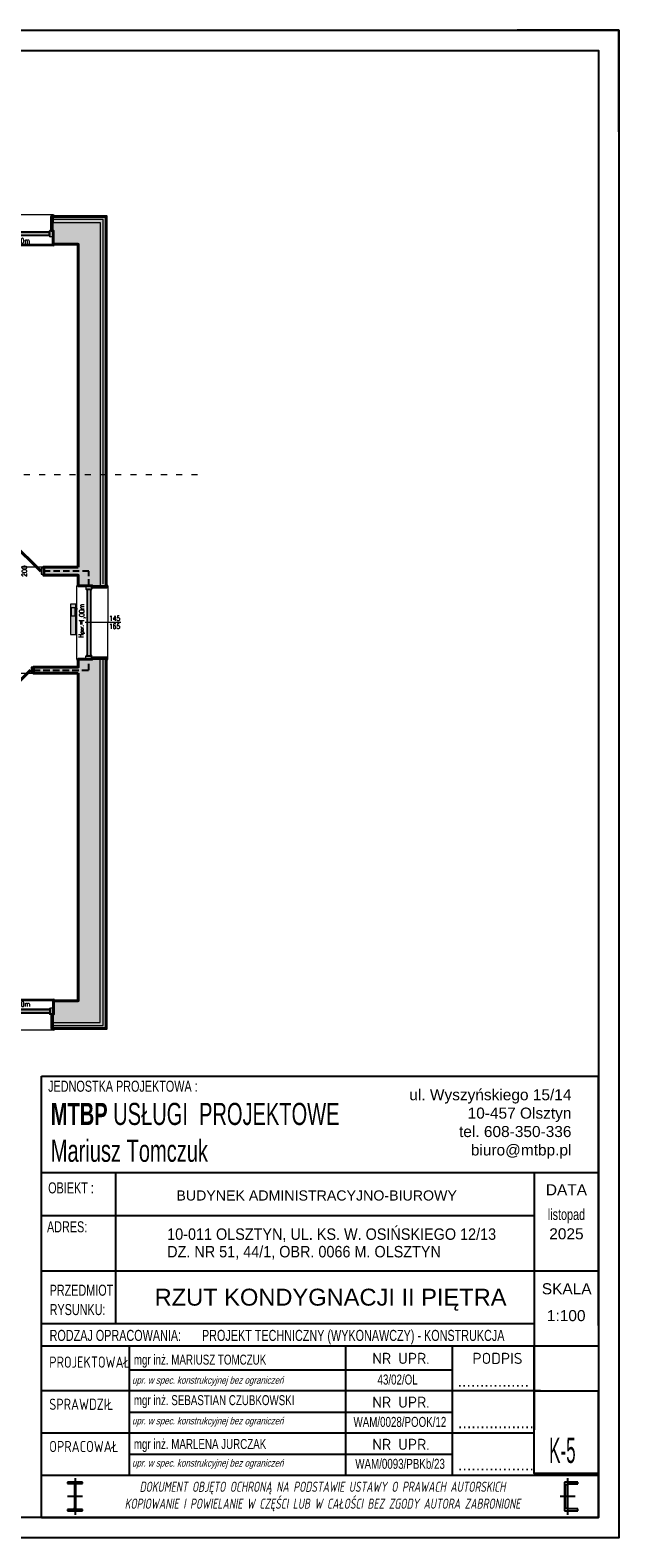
# Model space of a CAD drawing. Header units: millimetres. Extents: x 49320 to 60117, y -4209 to 20568.
# Tile 155 of 252: x 53261 to 54420, y -558 to 2412. Entities that reach past the tile are written whole.
import ezdxf
from ezdxf.enums import TextEntityAlignment as Align

# ---------------------------------------------------------------- set-up
doc = ezdxf.new("R2010")
doc.units = ezdxf.units.MM
for name, pattern in [('ACAD_ISO03W100', [30, 12, -18]), ('DASHED', [19.05, 12.7, -6.35]), ('Kreski-Krotkie', [4.7625, 3.175, -1.5875])]:
    doc.linetypes.add(name, pattern=pattern)
for name, color, linetype, lineweight in [('_AA wymiary', 7, 'Continuous', 13), ('_HD-DREWNO_PRZEKRÓJ', 251, 'Continuous', 40), ('_HD-DREWNO_PRZERYW', 251, 'Kreski-Krotkie', 9), ('_HD-DREWNO_WIDOK', 251, 'Continuous', 18), ('_HD-OCIEPLENIE', 251, 'BATTING', 0), ('_HD-OKNA', 251, 'Continuous', 0), ('_HD-OPISY', 251, 'Continuous', 0), ('_HD-PPOŻ030', 251, 'DASHED', 40), ('_HD-PRZERYWANA_DŁUGA', 251, 'ACAD_ISO03W100', 9), ('_HD-SAN_CO', 251, 'Continuous', 30), ('_HD-SZKŁO_WIDOK', 251, 'Continuous', 18), ('_HD-TWORZYWA_SZTUCZNE_WIDOK', 251, 'Continuous', 18), ('_UA- tabelka_Nr_pióra__7', 7, 'Continuous', 13), ('M_Ramki do druku', 7, 'Continuous', 25), ('M_Ramki rysunków', 2, 'Continuous', 25)]:
    doc.layers.add(name, color=color, linetype=linetype, lineweight=lineweight)
doc.layers.add('_HD-KRESKOWANIE_PEŁNE', color=7, linetype='Continuous', lineweight=0, true_color=0xbfbfbf)
doc.layers.add('_HD-PRZEKRÓJ_BUDOWLANA', color=7, linetype='Continuous', lineweight=40, true_color=0x616161)
doc.layers.add('_HD-POMOC_1', color=251, linetype='Continuous', lineweight=0, plot=False)
for name, color, linetype in [('M_Ramki znaczniki', 6, 'Continuous'), ('NR RYS', 10, 'Continuous'), ('RAMKA', 3, 'Continuous')]:
    doc.layers.add(name, color=color, linetype=linetype)
doc.styles.add('_HD_Romans', font='romans.shx', dxfattribs={"width": 0.7, "height": 18})
doc.styles.add('ARIAL', font='txt')
doc.styles.add('MCAD_TS', font='GENISO.SHX', dxfattribs={"width": 0.8})
doc.styles.add('tabela1', font='txt', dxfattribs={"width": 0.5})
doc.linetypes.add('BATTING', pattern='A,0.00254,-2.54,[134,ltypeshp.shx,S=2.54,R=0,X=-2.54,Y=0],-5.08,[134,ltypeshp.shx,S=2.54,R=180,X=2.54,Y=0],-2.54', length=10.16254)

# ---------------------------------------------------------------- blocks, each defined once
blk = doc.blocks.new('*U55')
at = {"layer": '_HD-DREWNO_PRZEKRÓJ'}
blk.add_line((86, 0), (29.4, -56.6), dxfattribs=at)
at = {"layer": '_HD-DREWNO_PRZERYW', "ltscale": 2}
blk.add_arc((86, 0), 80, 180, 225, dxfattribs=at)
at = {"layer": '_HD-DREWNO_WIDOK'}
for points in [[(5, 6), (0, 6), (0, -6), (5, -6)], [(92, 6), (87, 6), (87, -6), (92, -6)]]:
    blk.add_lwpolyline(points, close=True, dxfattribs=at)
at = {"layer": '_HD-OPISY'}
blk.add_line((46, 11.2), (46, -11.2), dxfattribs=at)
at = {"layer": '_HD-OPISY', "style": '_HD_Romans', "width": 0.7}
blk.add_attdef('SZEROKOŚĆ', text='', height=10, rotation=90, dxfattribs=at).set_placement((46, 0), align=Align.BOTTOM_CENTER)
blk.add_attdef('WYSOKOŚĆ', text='', height=10, rotation=90, dxfattribs=at).set_placement((49, 0), align=Align.TOP_CENTER)
blk = doc.blocks.new('*U56')
at = {"layer": '_HD-DREWNO_PRZEKRÓJ'}
blk.add_line((86, 0), (29.4, 56.6), dxfattribs=at)
at = {"layer": '_HD-DREWNO_PRZERYW', "ltscale": 2}
blk.add_arc((86, 0), 80, 135, 180, dxfattribs=at)
at = {"layer": '_HD-DREWNO_WIDOK'}
for points in [[(5, 6), (0, 6), (0, -6), (5, -6)], [(92, 6), (87, 6), (87, -6), (92, -6)]]:
    blk.add_lwpolyline(points, close=True, dxfattribs=at)
at = {"layer": '_HD-OPISY'}
blk.add_line((46, -11.2), (46, 11.2), dxfattribs=at)
at = {"layer": '_HD-OPISY', "style": '_HD_Romans', "width": 0.7}
blk.add_attdef('SZEROKOŚĆ', text='', height=10, rotation=90, dxfattribs=at).set_placement((46, 0), align=Align.BOTTOM_CENTER)
blk.add_attdef('WYSOKOŚĆ', text='', height=10, rotation=90, dxfattribs=at).set_placement((49, 0), align=Align.TOP_CENTER)
blk = doc.blocks.new('*U62')
at = {"layer": '_HD-OPISY'}
for p, q in [((82.5, -13), (82.5, 13.2)), ((82.5, -57), (82.5, -13))]:
    blk.add_line(p, q, dxfattribs=at)
at = {"layer": '_HD-SZKŁO_WIDOK'}
for p, q in [((159, 10), (6, 10)), ((159, 8.5), (6, 8.5)), ((159, 3.5), (6, 3.5)), ((159, 2), (6, 2))]:
    blk.add_line(p, q, dxfattribs=at)
at = {"layer": '_HD-TWORZYWA_SZTUCZNE_WIDOK'}
for p, q in [((0, 30), (82.5, 30)), ((82.5, 30), (165, 30)), ((0, 12), (6, 12)), ((0, 0), (6, 0)), ((6, 12), (6, 0)), ((7.5, 8.5), (7.5, 3.5)), ((157.5, 8.5), (157.5, 3.5)), ((165, 12), (159, 12)), ((159, 12), (159, 0)), ((165, 0), (159, 0)), ((0, -31), (82.5, -31)), ((165, -31), (82.5, -31))]:
    blk.add_line(p, q, dxfattribs=at)
for centre, radius, start, end in [((0, 27), 3, 90, 180), ((165, 27), 3, 0, 90), ((6, 10), 2, 0, 90), ((6, 2), 2, 270, 0), ((159, 10), 2, 90, 180), ((159, 2), 2, 180, 270), ((0, -28), 3, 180, 270), ((165, -28), 3, 270, 0)]:
    blk.add_arc(centre, radius, start, end, dxfattribs=at)
at = {"layer": '_HD-OPISY', "insert": (112.5, 20.2), "char_height": 10, "width": 33.48, "attachment_point": 4, "rotation": 180, "style": '_HD_Romans'}
blk.add_mtext('\\pxql;H{\\H0.75x;par.}=', dxfattribs=at)
at = {"layer": '_HD-OPISY', "style": '_HD_Romans', "width": 0.7}
blk.add_attdef('PARAPET', text='', height=10, rotation=180, dxfattribs=at).set_placement((82.5, 20.2), align=Align.MIDDLE_LEFT)
blk.add_attdef('WYSOKOŚĆ', text='', height=10, rotation=270, dxfattribs=at).set_placement((80, -44.5), align=Align.TOP_CENTER)
blk.add_attdef('SZEROKOŚĆ', text='', height=10, rotation=270, dxfattribs=at).set_placement((82.5, -44.5), align=Align.BOTTOM_CENTER)
blk = doc.blocks.new('*U14')
at = {"layer": '_HD-OPISY'}
for p, q in [((72.5, -13), (72.5, 13.2)), ((72.5, -57), (72.5, -13))]:
    blk.add_line(p, q, dxfattribs=at)
at = {"layer": '_HD-SZKŁO_WIDOK'}
for p, q in [((139, 10), (6, 10)), ((139, 8.5), (6, 8.5)), ((139, 3.5), (6, 3.5)), ((139, 2), (6, 2))]:
    blk.add_line(p, q, dxfattribs=at)
at = {"layer": '_HD-TWORZYWA_SZTUCZNE_WIDOK'}
for p, q in [((0, 30), (72.5, 30)), ((72.5, 30), (145, 30)), ((0, 12), (6, 12)), ((0, 0), (6, 0)), ((6, 12), (6, 0)), ((7.5, 8.5), (7.5, 3.5)), ((137.5, 8.5), (137.5, 3.5)), ((145, 12), (139, 12)), ((139, 12), (139, 0)), ((145, 0), (139, 0)), ((0, -31), (72.5, -31)), ((145, -31), (72.5, -31))]:
    blk.add_line(p, q, dxfattribs=at)
for centre, radius, start, end in [((0, 27), 3, 90, 180), ((145, 27), 3, 0, 90), ((6, 10), 2, 0, 90), ((6, 2), 2, 270, 0), ((139, 10), 2, 90, 180), ((139, 2), 2, 180, 270), ((0, -28), 3, 180, 270), ((145, -28), 3, 270, 0)]:
    blk.add_arc(centre, radius, start, end, dxfattribs=at)
at = {"layer": '_HD-OPISY', "insert": (42.5, 20.2), "char_height": 10, "width": 33.48, "attachment_point": 4, "style": '_HD_Romans'}
blk.add_mtext('\\pxql;H{\\H0.75x;par.}=', dxfattribs=at)
at = {"layer": '_HD-OPISY', "style": '_HD_Romans', "width": 0.7}
blk.add_attdef('PARAPET', text='', height=10, dxfattribs=at).set_placement((72.5, 20.2), align=Align.MIDDLE_LEFT)
blk.add_attdef('WYSOKOŚĆ', text='', height=10, rotation=270, dxfattribs=at).set_placement((70, -44.5), align=Align.TOP_CENTER)
blk.add_attdef('SZEROKOŚĆ', text='', height=10, rotation=270, dxfattribs=at).set_placement((72.5, -44.5), align=Align.BOTTOM_CENTER)
blk = doc.blocks.new('*U13')
at = {"layer": '_HD-OPISY'}
for p, q in [((82.5, -13), (82.5, 13.2)), ((82.5, -57), (82.5, -13))]:
    blk.add_line(p, q, dxfattribs=at)
at = {"layer": '_HD-SZKŁO_WIDOK'}
for p, q in [((159, 10), (6, 10)), ((159, 8.5), (6, 8.5)), ((159, 3.5), (6, 3.5)), ((159, 2), (6, 2))]:
    blk.add_line(p, q, dxfattribs=at)
at = {"layer": '_HD-TWORZYWA_SZTUCZNE_WIDOK'}
for p, q in [((0, 30), (82.5, 30)), ((82.5, 30), (165, 30)), ((0, 12), (6, 12)), ((0, 0), (6, 0)), ((6, 12), (6, 0)), ((7.5, 8.5), (7.5, 3.5)), ((157.5, 8.5), (157.5, 3.5)), ((165, 12), (159, 12)), ((159, 12), (159, 0)), ((165, 0), (159, 0)), ((0, -31), (82.5, -31)), ((165, -31), (82.5, -31))]:
    blk.add_line(p, q, dxfattribs=at)
for centre, radius, start, end in [((0, 27), 3, 90, 180), ((165, 27), 3, 0, 90), ((6, 10), 2, 0, 90), ((6, 2), 2, 270, 0), ((159, 10), 2, 90, 180), ((159, 2), 2, 180, 270), ((0, -28), 3, 180, 270), ((165, -28), 3, 270, 0)]:
    blk.add_arc(centre, radius, start, end, dxfattribs=at)
at = {"layer": '_HD-OPISY', "insert": (52.5, 20.2), "char_height": 10, "width": 33.48, "attachment_point": 4, "style": '_HD_Romans'}
blk.add_mtext('\\pxql;H{\\H0.75x;par.}=', dxfattribs=at)
at = {"layer": '_HD-OPISY', "style": '_HD_Romans', "width": 0.7}
blk.add_attdef('PARAPET', text='', height=10, dxfattribs=at).set_placement((82.5, 20.2), align=Align.MIDDLE_LEFT)
blk.add_attdef('SZEROKOŚĆ', text='', height=10, rotation=90, dxfattribs=at).set_placement((82.5, -44.5), align=Align.BOTTOM_CENTER)
blk.add_attdef('WYSOKOŚĆ', text='', height=10, rotation=90, dxfattribs=at).set_placement((85, -44.5), align=Align.TOP_CENTER)
blk = doc.blocks.new('Znacznik_narozny_v2')
at = {"layer": 'M_Ramki znaczniki'}
blk.add_lwpolyline([(0, -20), (0, 0), (20, 0)], dxfattribs=at)
blk = doc.blocks.new('*U554')
at = {"layer": 'M_Ramki rysunków', "color": 0, "linetype": 'ByBlock', "lineweight": -2}
blk.add_lwpolyline([(20, 4), (20, 293), (506, 293), (506, 4)], close=True, dxfattribs=at)
at = {"layer": 'M_Ramki znaczniki', "xscale": -1}
blk.add_blockref('Znacznik_narozny_v2', (510, 297), dxfattribs=at)
at = {"layer": 'M_Ramki znaczniki', "rotation": 180}
blk.add_blockref('Znacznik_narozny_v2', (510, 0), dxfattribs=at)
at = {"layer": 'M_Ramki do druku', "style": 'MCAD_TS', "width": 0.8}
for tag, p in [('KOMENTARZ', (11.54, 30.57)), ('RYSUNEK', (15.28, 30.57)), ('DATA', (19.02, 30.57))]:
    blk.add_attdef(tag, p, '', height=2, rotation=90, dxfattribs=at)
blk = doc.blocks.new('NR')
at = {"layer": 'NR RYS', "linetype": 'Continuous'}
blk.add_lwpolyline([(-0.122, 1.626), (1.143, 1.626), (1.143, 0), (-0.122, 0)], close=True, dxfattribs=at)
at = {"layer": 'NR RYS', "style": 'tabela1', "width": 0.5}
blk.add_attdef('NR', (0.171, 0.208), '', height=0.5, dxfattribs=at)

msp = doc.modelspace()

# ---------------------------------------------------------------- hatches: boundary and pattern name
at = {"layer": '_HD-KRESKOWANIE_PEŁNE', "ltscale": 3, "transparency": 33554687}
h = msp.add_hatch(color=256, dxfattribs=at)
h.dxf.hatch_style = 1
h.paths.add_polyline_path([(53355.58, 1353.93), (53287.58, 1353.93), (53287.58, 1337.93), (53355.58, 1337.93), (53355.58, 1317.43), (53382.58, 1317.43), (53382.58, 1314.43), (53410.58, 1314.43), (53410.58, 2044.93), (53303.08, 2044.93), (53303.08, 2016.93), (53306.08, 2016.93), (53306.08, 1989.93), (53355.58, 1989.93)])
at = {"layer": '_HD-KRESKOWANIE_PEŁNE', "transparency": 33554687}
h = msp.add_hatch(color=256, dxfattribs=at)
h.dxf.hatch_style = 1
h.paths.add_polyline_path([(53303.08, 2016.93), (53306.08, 2016.93), (53306.08, 2044.93), (53303.08, 2044.93)])
h = msp.add_hatch(color=256, dxfattribs=at)
h.dxf.hatch_style = 1
h.paths.add_polyline_path([(53410.58, 1317.43), (53410.58, 2044.93), (53306.08, 2044.93), (53306.08, 2032.93), (53398.58, 2032.93), (53398.58, 1317.43)])
h = msp.add_hatch(color=256, dxfattribs=at)
h.dxf.hatch_style = 1
h.paths.add_polyline_path([(53382.58, 1314.43), (53382.58, 1317.43), (53410.58, 1317.43), (53410.58, 1314.43)])
h = msp.add_hatch(color=256, dxfattribs=at)
h.dxf.hatch_style = 1
h.paths.add_polyline_path([(53410.58, 1314.43), (53410.58, 1317.43), (53382.58, 1317.43), (53382.58, 1314.43)])
h = msp.add_hatch(color=256, dxfattribs=at)
h.dxf.hatch_style = 1
h.paths.add_polyline_path([(53350.58, 1280.93), (53340.58, 1280.93), (53340.58, 1220.93), (53350.58, 1220.93)])
h.paths.add_polyline_path([(53350.58, 1272.93), (53352.58, 1272.93), (53352.58, 1270.43), (53350.58, 1270.43)])
h.paths.add_polyline_path([(53350.58, 1228.93), (53352.58, 1228.93), (53352.58, 1231.43), (53350.58, 1231.43)])
at = {"layer": '_HD-KRESKOWANIE_PEŁNE', "ltscale": 3, "transparency": 33554687}
h = msp.add_hatch(color=256, dxfattribs=at)
h.dxf.hatch_style = 1
h.paths.add_polyline_path([(53355.58, 1144.93), (53267.58, 1144.93), (53267.58, 1156.93), (53355.58, 1156.93), (53355.58, 1172.43), (53382.58, 1172.43), (53382.58, 1175.43), (53410.58, 1175.43), (53410.58, 444.93), (53303.58, 444.93), (53303.58, 472.93), (53306.58, 472.93), (53306.58, 499.93), (53355.58, 499.93)])
at = {"layer": '_HD-KRESKOWANIE_PEŁNE', "transparency": 33554687}
h = msp.add_hatch(color=256, dxfattribs=at)
h.dxf.hatch_style = 1
h.paths.add_polyline_path([(53306.58, 456.93), (53398.58, 456.93), (53398.58, 1172.43), (53410.58, 1172.43), (53410.58, 444.93), (53306.58, 444.93)])
h = msp.add_hatch(color=256, dxfattribs=at)
h.dxf.hatch_style = 1
h.paths.add_polyline_path([(53410.58, 1172.43), (53410.58, 1175.43), (53382.58, 1175.43), (53382.58, 1172.43)])
h = msp.add_hatch(color=256, dxfattribs=at)
h.dxf.hatch_style = 1
h.paths.add_polyline_path([(53306.58, 472.93), (53303.58, 472.93), (53303.58, 444.93), (53306.58, 444.93)])

# ---------------------------------------------------------------- linework, layer by layer
at = {"color": 0}
for p, q in [((53283.39, -518.25), (53283.39, 351.36)), ((53283.39, 351.36), (54380.41, 351.36)), ((54380.41, 161.66), (54380.41, 351.36)), ((53283.39, 161.66), (54380.41, 161.66)), ((53283.39, 161.66), (54380.41, 161.66)), ((53283.39, 161.66), (54380.41, 161.66)), ((53283.39, 161.66), (54380.41, 161.66)), ((53283.39, 161.66), (54253.92, 161.66)), ((53428.71, 161.66), (53428.71, -136.62)), ((54253.92, 161.66), (54253.92, -179.82)), ((54253.92, 161.66), (54380.41, 161.66)), ((54380.41, -140.26), (54380.41, 161.66)), ((53283.39, 77.06), (54253.92, 77.06)), ((53283.39, -32.3), (54253.92, -32.3)), ((54253.92, -32.3), (54380.41, -32.3)), ((54380.41, -40.18), (54380.41, -133.73)), ((54380.41, -56.79), (54380.41, -40.18)), ((54380.41, -64.93), (54380.41, -518.25)), ((54253.92, -136.62), (53283.39, -136.62)), ((54253.92, -136.62), (53534.67, -136.62)), ((54253.92, -136.62), (53534.67, -136.62)), ((53283.39, -179.82), (54380.41, -179.82)), ((53456.46, -435.15), (53456.46, -179.82)), ((53882.83, -435.15), (53882.83, -179.82)), ((54092.18, -179.82), (54092.18, -435.15)), ((54253.92, -345.25), (54253.92, -179.82)), ((54253.92, -345.25), (54253.92, -179.82)), ((54253.92, -179.82), (54253.92, -345.25)), ((53456.46, -227.4), (54091.76, -227.4)), ((54266.09, -268.95), (53283.39, -268.95)), ((54266.09, -268.95), (53283.39, -268.95)), ((54380.41, -518.25), (54380.41, -268.95)), ((53456.46, -310.5), (54091.76, -310.5)), ((54253.92, -352.06), (53283.39, -352.06)), ((54253.92, -352.06), (53283.39, -352.06)), ((53456.46, -393.61), (54091.76, -393.61)), ((54380.41, -435.15), (53283.39, -435.15)), ((53349.22, -440.45), (53349.22, -512.96)), ((54319.52, -440.45), (54319.52, -512.96)), ((53363.94, -448.48), (53334.5, -448.48)), ((53334.5, -448.48), (53334.5, -451.26)), ((53334.5, -451.26), (53345.45, -451.26)), ((53345.45, -451.26), (53346, -451.32)), ((53346, -451.32), (53346.53, -451.48)), ((53346.53, -451.48), (53347.02, -451.74)), ((53347.02, -451.74), (53347.45, -452.09)), ((53347.45, -452.09), (53347.8, -452.52)), ((53347.8, -452.52), (53348.06, -453.01)), ((53348.06, -453.01), (53348.22, -453.54)), ((53348.22, -453.54), (53348.27, -454.09)), ((53348.27, -454.09), (53348.27, -499.33)), ((53350.17, -454.09), (53350.22, -453.54)), ((53350.17, -454.09), (53350.17, -499.33)), ((53350.22, -453.54), (53350.38, -453.01)), ((53350.38, -453.01), (53350.64, -452.52)), ((53350.64, -452.52), (53351, -452.09)), ((53351, -452.09), (53351.42, -451.74)), ((53351.42, -451.74), (53351.91, -451.48)), ((53351.91, -451.48), (53352.44, -451.32)), ((53352.44, -451.32), (53352.99, -451.26)), ((53352.99, -451.26), (53363.94, -451.26)), ((53363.94, -451.26), (53363.94, -448.48)), ((54339.39, -448.48), (54313.18, -448.48)), ((54313.18, -448.48), (54313.18, -504.93)), ((54315.2, -456.95), (54315.29, -456.01)), ((54315.2, -496.46), (54315.2, -456.95)), ((54315.29, -456.01), (54315.57, -455.1)), ((54315.57, -455.1), (54316.02, -454.26)), ((54316.02, -454.26), (54316.62, -453.53)), ((54316.62, -453.53), (54317.35, -452.93)), ((54317.35, -452.93), (54318.19, -452.48)), ((54318.19, -452.48), (54319.09, -452.2)), ((54319.09, -452.2), (54320.04, -452.11)), ((54320.04, -452.11), (54339.39, -452.11)), ((54339.39, -452.11), (54339.39, -448.48)), ((53334.5, -502.15), (53334.5, -504.93)), ((53345.45, -502.15), (53334.5, -502.15)), ((53363.78, -476.71), (53334.66, -476.71)), ((53345.45, -502.15), (53346, -502.09)), ((53346, -502.09), (53346.53, -501.93)), ((53346.53, -501.93), (53347.02, -501.67)), ((53347.02, -501.67), (53347.45, -501.32)), ((53347.45, -501.32), (53347.8, -500.89)), ((53347.8, -500.89), (53348.06, -500.41)), ((53348.06, -500.41), (53348.22, -499.88)), ((53348.22, -499.88), (53348.27, -499.33)), ((53350.17, -499.33), (53350.22, -499.88)), ((53350.22, -499.88), (53350.38, -500.41)), ((53350.38, -500.41), (53350.64, -500.89)), ((53350.64, -500.89), (53351, -501.32)), ((53351, -501.32), (53351.42, -501.67)), ((53351.42, -501.67), (53351.91, -501.93)), ((53351.91, -501.93), (53352.44, -502.09)), ((53352.44, -502.09), (53352.99, -502.15)), ((53363.94, -502.15), (53352.99, -502.15)), ((53363.94, -504.93), (53363.94, -502.15)), ((54334.09, -476.71), (54304.96, -476.71)), ((54315.29, -497.41), (54315.2, -496.46)), ((54315.57, -498.31), (54315.29, -497.41)), ((54316.02, -499.15), (54315.57, -498.31)), ((54316.62, -499.88), (54316.02, -499.15)), ((54317.35, -500.49), (54316.62, -499.88)), ((54318.19, -500.93), (54317.35, -500.49)), ((54319.09, -501.21), (54318.19, -500.93)), ((54320.04, -501.3), (54319.09, -501.21)), ((54339.39, -501.3), (54320.04, -501.3)), ((54339.39, -504.93), (54339.39, -501.3)), ((54380.41, -518.25), (53283.39, -518.25)), ((54380.41, -518.25), (53283.39, -518.25)), ((53283.39, -518.25), (54380.41, -518.25)), ((53298.19, -518.26), (53474.72, -518.26)), ((53334.5, -504.93), (53363.94, -504.93)), ((54026.61, -518.26), (54223.48, -518.26)), ((54026.61, -518.26), (54223.48, -518.26)), ((54313.18, -504.93), (54339.39, -504.93))]:
    msp.add_line(p, q, dxfattribs=at)
msp.add_line((54253.92, 161.66), (54380.41, 161.66))
at = {"layer": '_HD-OCIEPLENIE', "ltscale": 0.58}
for points in [[(53404.58, 1320.93), (53404.58, 2038.93), (53306.08, 2038.93)], [(53306.58, 450.93), (53404.58, 450.93), (53404.58, 1172.43)]]:
    msp.add_lwpolyline(points, dxfattribs=at)
at = {"layer": '_HD-POMOC_1', "ltscale": 3}
for points in [[(53083.58, 1989.93), (53355.58, 1989.93), (53355.58, 1353.93), (53190.58, 1353.93), (53190.58, 1407.93), (53083.58, 1407.93)], [(53081.58, 1116.93), (53111.58, 1116.93), (53111.58, 1144.93), (53355.58, 1144.93), (53355.58, 499.93), (53081.58, 499.93)]]:
    msp.add_lwpolyline(points, close=True, dxfattribs=at)
at = {"layer": '_HD-PPOŻ030', "lineweight": 25}
for points in [[(53376.58, 1317.43), (53376.58, 1345.93), (53287.58, 1345.93)], [(53267.58, 1150.93), (53376.58, 1150.93), (53376.58, 1172.43)]]:
    msp.add_lwpolyline(points, dxfattribs=at)
at = {"layer": '_HD-PRZEKRÓJ_BUDOWLANA', "ltscale": 1.5}
msp.add_lwpolyline([(53355.58, 1353.93), (53287.58, 1353.93), (53287.58, 1337.93), (53355.58, 1337.93), (53355.58, 1317.43), (53382.58, 1317.43), (53382.58, 1314.43), (53410.58, 1314.43), (53410.58, 2044.93), (53303.08, 2044.93), (53303.08, 2016.93), (53306.08, 2016.93), (53306.08, 1989.93), (53355.58, 1989.93)], close=True, dxfattribs=at)
msp.add_lwpolyline([(53355.58, 1144.93), (53267.58, 1144.93), (53267.58, 1156.93), (53355.58, 1156.93), (53355.58, 1172.43), (53382.58, 1172.43), (53382.58, 1175.43), (53410.58, 1175.43), (53410.58, 444.93), (53303.58, 444.93), (53303.58, 472.93), (53306.58, 472.93), (53306.58, 499.93), (53355.58, 499.93), (53355.58, 1144.93)], dxfattribs=at)
at = {"layer": '_HD-PRZERYWANA_DŁUGA'}
msp.add_line((53590.39, 1535.77, -5.76), (49674.97, 1535.77), dxfattribs=at)
at = {"layer": '_HD-SAN_CO', "lineweight": 20}
for points in [[(53350.58, 1280.93), (53350.58, 1280.93), (53340.58, 1280.93), (53340.58, 1220.93), (53350.58, 1220.93)], [(53349.58, 1273.93), (53349.58, 1273.93), (53341.58, 1273.93), (53341.58, 1257.93), (53349.58, 1257.93)]]:
    msp.add_lwpolyline(points, close=True, dxfattribs=at)
for points in [[(53350.58, 1272.93), (53352.58, 1272.93), (53352.58, 1270.43), (53350.58, 1270.43), (53350.58, 1272.93)], [(53350.58, 1228.93), (53352.58, 1228.93), (53352.58, 1231.43), (53350.58, 1231.43), (53350.58, 1228.93)]]:
    msp.add_lwpolyline(points, dxfattribs=at)
at = {"layer": '_HD-TWORZYWA_SZTUCZNE_WIDOK'}
for points in [[(53303.08, 2016.93), (53306.08, 2016.93), (53306.08, 2044.93), (53303.08, 2044.93)], [(53410.58, 1317.43), (53410.58, 2044.93), (53306.08, 2044.93), (53306.08, 2032.93), (53398.58, 2032.93), (53398.58, 1317.43)], [(53382.58, 1314.43), (53382.58, 1317.43), (53410.58, 1317.43), (53410.58, 1314.43)], [(53410.58, 1314.43), (53410.58, 1317.43), (53382.58, 1317.43), (53382.58, 1314.43)], [(53306.58, 456.93), (53398.58, 456.93), (53398.58, 1172.43), (53410.58, 1172.43), (53410.58, 444.93), (53306.58, 444.93)], [(53410.58, 1172.43), (53410.58, 1175.43), (53382.58, 1175.43), (53382.58, 1172.43)], [(53306.58, 472.93), (53303.58, 472.93), (53303.58, 444.93), (53306.58, 444.93)]]:
    msp.add_lwpolyline(points, close=True, dxfattribs=at)
at = {"layer": 'RAMKA', "color": 0, "ltscale": 0.8}
msp.add_lwpolyline([(49320.41, 2411.75), (54420.41, 2411.75), (54420.41, -558.25), (49320.41, -558.25)], close=True, dxfattribs=at)

# ---------------------------------------------------------------- block references
at = {"color": 0, "xscale": 10, "yscale": 10, "zscale": 10}
msp.add_blockref('*U554', (49320.41, -558.25), dxfattribs=at)
at = {"color": 0, "xscale": 100, "yscale": 100, "zscale": 100}
msp.add_blockref('NR', (54266.09, -431.52), dxfattribs=at).add_auto_attribs({'NR': 'K-5'})
at = {"layer": '_AA wymiary'}
for name, p in [('*U56', (53195.58, 1345.93)), ('*U55', (53175.58, 1150.93))]:
    msp.add_blockref(name, p, dxfattribs=at).add_auto_attribs({'SZEROKOŚĆ': '80', 'WYSOKOŚĆ': '200'})
at = {"layer": '_HD-OKNA'}
for name, p, rotation, values in [('*U62', (53306.08, 2016.93), 180, {'SZEROKOŚĆ': '165', 'WYSOKOŚĆ': '160', 'PARAPET': '1,00m'}), ('*U14', (53382.58, 1172.43), 89.99999999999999, {'SZEROKOŚĆ': '145', 'WYSOKOŚĆ': '165', 'PARAPET': '1,00m'})]:
    msp.add_blockref(name, p, dxfattribs=dict(at, rotation=rotation)).add_auto_attribs(values)
msp.add_blockref('*U13', (53141.58, 472.93), dxfattribs=at).add_auto_attribs({'SZEROKOŚĆ': '165', 'WYSOKOŚĆ': '160', 'PARAPET': '1,00m'})

# ---------------------------------------------------------------- texts
at = {"color": 156, "style": 'ARIAL', "width": 0.7}
for s, height, p in [('JEDNOSTKA PROJEKTOWA : ', 21.7656, (53296.36, 320.53)), ('OBIEKT : ', 21.766, (53296.36, 120.27)), ('ADRES: ', 21.766, (53294.02, 43.56)), ('PRZEDMIOT', 21.766, (53299.23, -81.32)), ('RYSUNKU:', 21.766, (53299.23, -119.44)), ('RODZAJ OPRACOWANIA:', 21.7656, (53299.15, -170.36))]:
    msp.add_text(s, height=height, dxfattribs=at).set_placement(p)
at = {"color": 156, "style": 'ARIAL'}
for s, p in [('DATA', (54317.17, 127.41)), ('SKALA', (54317.73, -67.54))]:
    msp.add_text(s, height=21.766, dxfattribs=at).set_placement(p, align=Align.MIDDLE)
at = {"lineweight": 15, "style": 'ARIAL', "width": 0.7}
msp.add_text('listopad', height=21.766, dxfattribs=at).set_placement((54317.17, 76.18), align=Align.MIDDLE)
at = {"lineweight": 15, "style": 'ARIAL'}
for s, p in [('2025', (54317.17, 40.68)), ('1:100', (54316.73, -120.46))]:
    msp.add_text(s, height=21.766, dxfattribs=at).set_placement(p, align=Align.MIDDLE)
at = {"color": 0, "style": 'ARIAL', "width": 0.7}
for s, height, p in [('PROJEKT TECHNICZNY (WYKONAWCZY) - KONSTRUKCJA', 21.7656, (53599.24, -170.36)), ('mgr inż. MARIUSZ TOMCZUK', 19.6707, (53465.09, -217.01)), ('mgr inż. SEBASTIAN CZUBKOWSKI', 19.6707, (53465.09, -296.86)), ('mgr inż. MARLENA JURCZAK', 19.6707, (53465.09, -383.21))]:
    msp.add_text(s, height=height, dxfattribs=at).set_placement(p)
for s, height, p in [('43/02/OL', 19.671, (53984.65, -246.02)), ('WAM/0028/POOK/12', 19.6707, (53989.17, -329.5)), ('WAM/0093/PBKb/23', 19.6707, (53989.52, -412.07))]:
    msp.add_text(s, height=height, dxfattribs=at).set_placement(p, align=Align.MIDDLE)
at = {"color": 0, "style": 'ARIAL', "oblique": 15, "width": 0.8}
for p in [(53457.1, -254.73), (53457.1, -334.82), (53457.1, -417.92)]:
    msp.add_text(' upr. w spec. konstrukcyjnej bez ograniczeń', height=14, dxfattribs=at).set_placement(p)
at = {"color": 0, "style": 'ARIAL'}
msp.add_text('................', height=22.6606, dxfattribs=at).set_placement((54102.72, -260.75))
at = {"color": 0, "lineweight": 15, "attachment_point": 5, "style": 'ARIAL'}
for s, insert, char_height, width in [('\\pxql;{\\W0.65;\\fArial|b1|i0|c238|p34;\\C32;\\c2325447;MTBP \\fArial|b0|i0|c238|p34;USŁUGI  PROJEKTOWE\\P\\C0;Mariusz Tomczuk}', (54965.89, 240.24), 43.5312, 3328.9013), ('\\A1;\\pxqr;ul. Wyszyńskiego 15/14 \\P10-457 Olsztyn\\Ptel. 608-350-336\\Pbiuro@mtbp.pl', (54164.16, 256.99), 21.7656, 325.776), ('{\\fISOCPEUR|b0|i0|c0|p34;\\Q10;\\W0.7;DOKUMENT OBJĘTO OCHRONĄ NA PODSTAWIE USTAWY O PRAWACH AUTORSKICH\\PKOPIOWANIE I POWIELANIE W CZĘŚCI LUB W CAŁOŚCI BEZ ZGODY AUTORA ZABRONIONE\\Q0; }', (53836.8, -476.79), 20, 1205.5172)]:
    msp.add_mtext(s, dxfattribs=dict(at, insert=insert, char_height=char_height, width=width))
at = {"color": 0, "char_height": 22.6606, "width": 154.7961, "attachment_point": 1, "style": 'ARIAL'}
for insert in [(54103.5, -319.58), (54103.5, -402.68)]:
    msp.add_mtext('.................', dxfattribs=dict(at, insert=insert))
at = {"layer": '_UA- tabelka_Nr_pióra__7', "color": 0, "linetype": 'Continuous', "lineweight": 13, "attachment_point": 7, "line_spacing_factor": 0.918851, "style": 'ARIAL'}
for s, insert, char_height, width in [('\\A1;\\pxqc;\\PBUDYNEK ADMINISTRACYJNO-BIUROWY', (53431.99, 105.89), 20, 786.2277), ('\\A1;\\pxqc;{\\W0.9;\\P\\pq*,t0;\\fArial CE|b0|i0|c238|p34;\\H1.128205x;10-011 OLSZTYN, UL. KS. W. OSIŃSKIEGO 12/13\\PDZ. NR 51, 44/1, OBR. 0066 M. OLSZTYN}', (53530.72, -9.97), 20, 786.2277), ('\\A1;{\\fISOCPEUR|b0|i0|c238|p34;\\W0.8;PROJEKTOWAŁ}', (53298.38, -223.09), 22, 155.4426), ('\\A1;{\\fISOCPEUR|b0|i0|c238|p34;NR UPR.}', (53934.68, -215.7), 22, 117.7912), ('\\A1;{\\fISOCPEUR|b0|i0|c238|p34;PODPIS}', (54132.05, -215.7), 22, 117.7912), ('\\A1;{\\fISOCPEUR|b0|i0|c238|p34;\\W0.8;SPRAWDZIŁ}', (53298.38, -306.19), 22, 155.4426), ('\\A1;{\\fISOCPEUR|b0|i0|c238|p34;NR UPR.}', (53934.68, -301.95), 22, 117.7912), ('\\A1;{\\W0.8;\\fISOCPEUR|b0|i0|c238|p34;OPRACOWAŁ}', (53298.38, -389.3), 22, 155.4426), ('\\A1;{\\fISOCPEUR|b0|i0|c238|p34;NR UPR.}', (53934.68, -385.05), 22, 117.7912)]:
    msp.add_mtext(s, dxfattribs=dict(at, insert=insert, char_height=char_height, width=width))
at = {"layer": '_UA- tabelka_Nr_pióra__7', "linetype": 'Continuous', "lineweight": 13, "insert": (53852.59, -89.19), "char_height": 33.3256, "width": 1295.5504, "attachment_point": 5, "line_spacing_factor": 0.918851, "style": 'ARIAL'}
msp.add_mtext('\\A1;RZUT KONDYGNACJI II PIĘTRA', dxfattribs=at)

doc.saveas('drawing.dxf')
